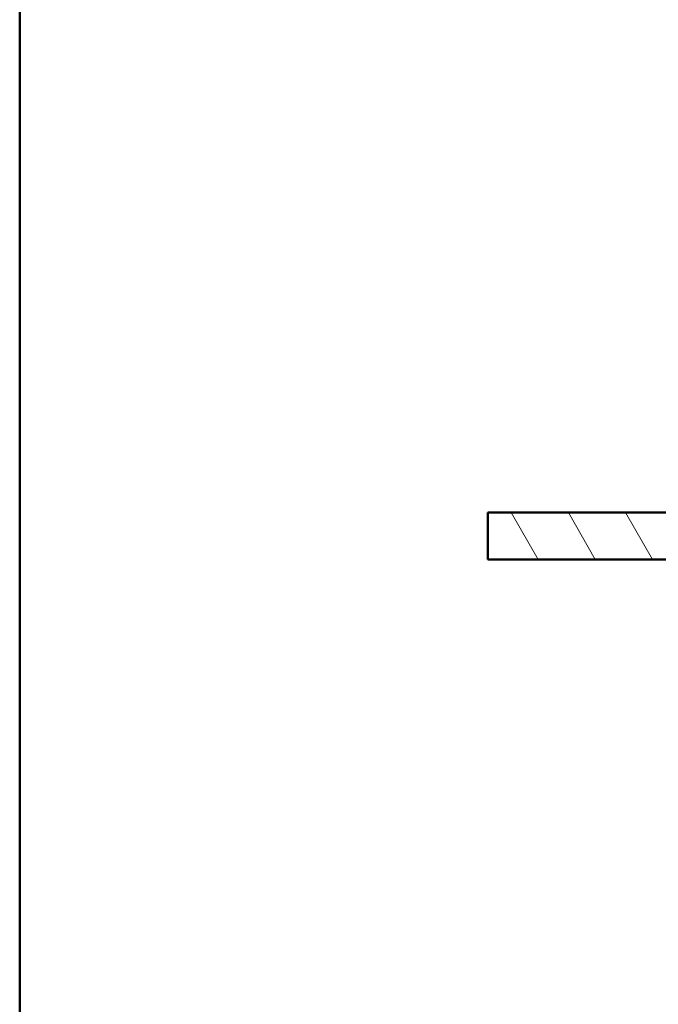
# Model space of a CAD drawing. Header units: millimetres. Extents: x 100 to 2000, y 93 to 4053.
# Tile 3 of 16: x 100 to 510, y 1441 to 2073. Entities that reach past the tile are written whole.
import ezdxf

# ---------------------------------------------------------------- set-up
doc = ezdxf.new("R2010")
doc.units = ezdxf.units.MM
doc.header["$LTSCALE"] = 10
for name, color, linetype, lineweight in [('Hatch', 7, 'Continuous', 9), ('Sketch Geometry(ISO)', 7, 'Continuous', 50), ('Visible Edges(ISO)', 7, 'Continuous', 50)]:
    doc.layers.add(name, color=color, linetype=linetype, lineweight=lineweight)

# ---------------------------------------------------------------- blocks, each defined once
blk = doc.blocks.new('Borders Marketing Border')
at = {"layer": 'Sketch Geometry(ISO)'}
blk.add_line((10, 10), (10, 287), dxfattribs=at)

msp = doc.modelspace()

# ---------------------------------------------------------------- hatches: boundary and pattern name
at = {"layer": 'Hatch'}
h = msp.add_hatch(dxfattribs=at)
h.set_pattern_fill('ANSI31', color=256, scale=254, angle=75, style=0)
h.set_pattern_definition([(120, (0, 0), (-27.4963, -15.875), [])])
h.paths.add_polyline_path([(540.5, 1726.49), (540.5, 1756.49), (530.5, 1756.49), (400.76, 1756.49), (400.76, 1726.49)])
h.paths.add_polyline_path([(1280.5, 1756.49), (1280.5, 1726.49), (1400.76, 1726.49), (1400.76, 1756.49), (1290.5, 1756.49)])

# ---------------------------------------------------------------- linework, layer by layer
at = {"layer": 'Visible Edges(ISO)'}
for p, q in [((540.5, 1756.49), (400.76, 1756.49)), ((400.76, 1756.49), (400.76, 1726.49)), ((400.76, 1726.49), (540.5, 1726.49))]:
    msp.add_line(p, q, dxfattribs=at)

# ---------------------------------------------------------------- block references
at = {"xscale": 10, "yscale": 10, "zscale": 10}
msp.add_blockref('Borders Marketing Border', (0, 0), dxfattribs=at)

doc.saveas('drawing.dxf')
